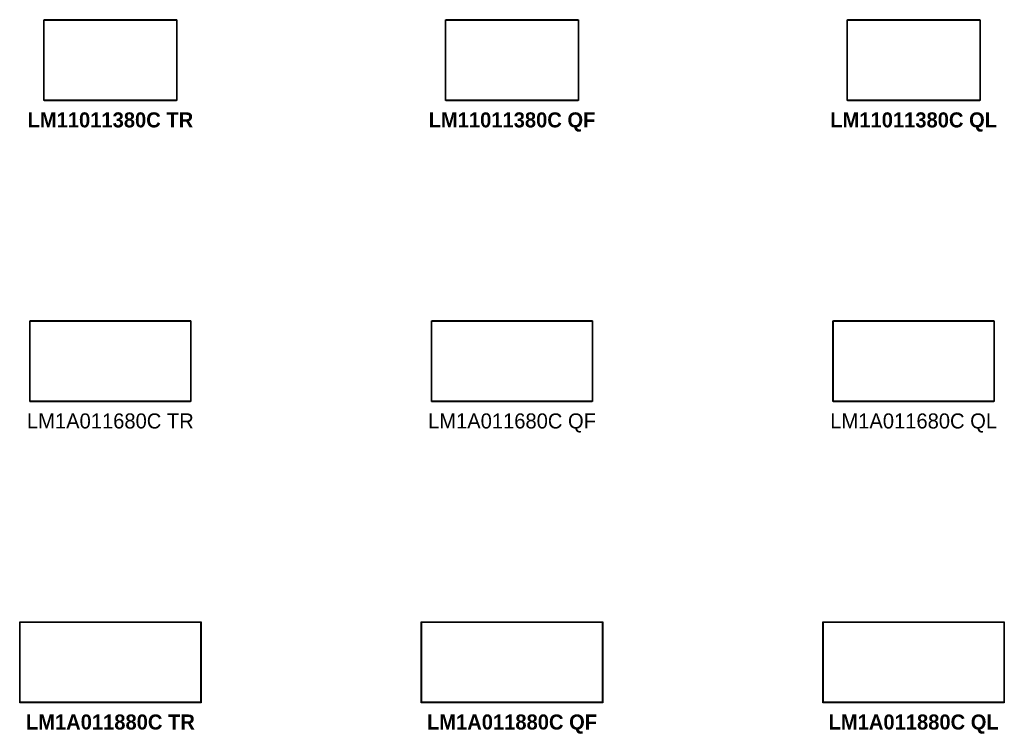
# Model space of a CAD drawing. Header units: metres. Extents: x 1 to 51.8, y -69.9 to 13.
# Tile 6 of 8: x 13.7 to 23.5, y 3.8 to 10.9. Entities that reach past the tile are written whole.
import ezdxf

# ---------------------------------------------------------------- set-up
doc = ezdxf.new("R2010")
doc.units = ezdxf.units.M
doc.header["$MEASUREMENT"] = 0
for name, color, linetype in [('72_AIX_INSERT', 7, 'Continuous'), ('72_AIX_LONGOMESAS_D2_ANY', 251, 'Continuous'), ('72_AIX_LONGOMESAS_D3_LONGO_MESA_TABLERO_TOP', 7, 'Continuous'), ('72_AIX_LONGOMESAS_D3_LONGO_MESA_TABLERO_TOP_FB', 7, 'Continuous'), ('72_AIX_LONGOMESAS_D3_LONGO_MESA_TABLERO_TOP_LR', 7, 'Continuous'), ('72_EGR_BASE_TEXT', 7, 'Continuous')]:
    doc.layers.add(name, color=color, linetype=linetype)
doc.styles.add('X3G_ENTITY_3BE61', font='LEELAWAD.TTF', dxfattribs={"height": 0.15})
doc.styles.add('X3G_ENTITY_3BE62', font='Montserrat-Bold.ttf', dxfattribs={"height": 0.15})
doc.styles.add('X3G_ENTITY_3BE63', font='Montserrat-Bold.ttf', dxfattribs={"height": 0.15})
doc.styles.add('X3G_ENTITY_3BE9A', font='LEELAWAD.TTF', dxfattribs={"height": 0.15})
doc.styles.add('X3G_ENTITY_3BE9B', font='Montserrat-Bold.ttf', dxfattribs={"height": 0.15})
doc.styles.add('X3G_ENTITY_3BE9C', font='Montserrat-Bold.ttf', dxfattribs={"height": 0.15})
doc.styles.add('X3G_ENTITY_3BEB8', font='Montserrat-Bold.ttf', dxfattribs={"height": 0.15})
doc.styles.add('X3G_ENTITY_3BEB9', font='Montserrat-Bold.ttf', dxfattribs={"height": 0.15})
doc.styles.add('X3G_ENTITY_3BEBA', font='LEELAWAD.TTF', dxfattribs={"height": 0.15})

# ---------------------------------------------------------------- blocks, each defined once
blk = doc.blocks.new('72_AIX_LONGOMESAS_D2_LONGO')
at = {"layer": '72_AIX_LONGOMESAS_D2_ANY'}
blk.add_lwpolyline([(0, 0), (1, 0), (1, -1), (0, -1)], close=True, dxfattribs=at)
blk = doc.blocks.new('72aix_longomesas20E7D55DF9CB749808086D1FE86E6C5E1')
at = {"xscale": 1.8061, "yscale": 0.8061}
blk.add_blockref('72_AIX_LONGOMESAS_D2_LONGO', (0, 0), dxfattribs=at)
blk = doc.blocks.new('72AIX_LONGOMESAS_D3_EDGESFB')
for points in [[(0, 1), (1, 1), (1, 1, 1), (0, 1, 1)], [(0, 0), (1, 0), (1, 0, 1), (0, 0, 1)]]:
    blk.add_3dface(points)
blk = doc.blocks.new('72AIX_LONGOMESAS_D3_EDGESLR')
for points in [[(0, 1), (0, 0), (0, 0, 1), (0, 1, 1)], [(1, 1), (1, 0), (1, 0, 1), (1, 1, 1)]]:
    blk.add_3dface(points)
blk = doc.blocks.new('72AIX_LONGOMESAS_D3_EDGESTB')
for points in [[(0, 1), (1, 1), (1, 0), (0, 0)], [(0, 1, 1), (1, 1, 1), (1, 0, 1), (0, 0, 1)]]:
    blk.add_3dface(points)
blk = doc.blocks.new('72AIX_LONGOMESAS_D3_TABLERO_ESQUINA_19_MM')
at = {"extrusion": (0, -4.44089e-16, -1), "elevation": 0.017}
blk.add_lwpolyline([(0, -0.002), (0, 0), (0.002, 0, -0.414214)], format="xyb", close=True, dxfattribs=at)
blk = doc.blocks.new('XCAD0390F3104FDD3761536BD2B46BD53DF8D4')
at = {"color": 7}
blk.add_blockref('72aix_longomesas20E7D55DF9CB749808086D1FE86E6C5E1', (0, 0), dxfattribs=at)
at = {"layer": '72_AIX_LONGOMESAS_D3_LONGO_MESA_TABLERO_TOP', "color": 0, "xscale": 1.798, "yscale": 0.798, "zscale": 0.019}
blk.add_blockref('72AIX_LONGOMESAS_D3_EDGESTB', (0.004, -0.802, 0.721), dxfattribs=at)
at = {"layer": '72_AIX_LONGOMESAS_D3_LONGO_MESA_TABLERO_TOP_FB', "color": 0, "xscale": 1.798, "yscale": 0.802, "zscale": 0.015}
blk.add_blockref('72AIX_LONGOMESAS_D3_EDGESFB', (0.004, -0.804, 0.723), dxfattribs=at)
at = {"layer": '72_AIX_LONGOMESAS_D3_LONGO_MESA_TABLERO_TOP_LR', "color": 0, "xscale": -1, "rotation": 180}
blk.add_blockref('72AIX_LONGOMESAS_D3_TABLERO_ESQUINA_19_MM', (0.004, -0.004, 0.74), dxfattribs=at)
at = {"layer": '72_AIX_LONGOMESAS_D3_LONGO_MESA_TABLERO_TOP_LR', "color": 0, "xscale": 1.802, "yscale": 0.798, "zscale": 0.015}
blk.add_blockref('72AIX_LONGOMESAS_D3_EDGESLR', (0.002, -0.802, 0.723), dxfattribs=at)
at = {"layer": '72_AIX_LONGOMESAS_D3_LONGO_MESA_TABLERO_TOP_LR', "color": 0, "rotation": 180}
blk.add_blockref('72AIX_LONGOMESAS_D3_TABLERO_ESQUINA_19_MM', (1.802, -0.004, 0.74), dxfattribs=at)
at = {"layer": '72_AIX_LONGOMESAS_D3_LONGO_MESA_TABLERO_TOP_LR', "color": 0}
blk.add_blockref('72AIX_LONGOMESAS_D3_TABLERO_ESQUINA_19_MM', (0.004, -0.802, 0.74), dxfattribs=at)
at = {"layer": '72_AIX_LONGOMESAS_D3_LONGO_MESA_TABLERO_TOP_LR', "color": 0, "xscale": -1}
blk.add_blockref('72AIX_LONGOMESAS_D3_TABLERO_ESQUINA_19_MM', (1.802, -0.802, 0.74), dxfattribs=at)
blk = doc.blocks.new('72aix_longomesas211E841FDE7754FB2AF03C47CC99779FD')
at = {"xscale": 1.3261, "yscale": 0.8061}
blk.add_blockref('72_AIX_LONGOMESAS_D2_LONGO', (0, 0), dxfattribs=at)
blk = doc.blocks.new('XCAD038B3D0F5B8B504727259F5EE2C80664C2')
at = {"color": 7}
blk.add_blockref('72aix_longomesas211E841FDE7754FB2AF03C47CC99779FD', (0, 0), dxfattribs=at)
at = {"layer": '72_AIX_LONGOMESAS_D3_LONGO_MESA_TABLERO_TOP', "color": 0, "xscale": 1.318, "yscale": 0.798, "zscale": 0.019}
blk.add_blockref('72AIX_LONGOMESAS_D3_EDGESTB', (0.004, -0.802, 0.721), dxfattribs=at)
at = {"layer": '72_AIX_LONGOMESAS_D3_LONGO_MESA_TABLERO_TOP_FB', "color": 0, "xscale": 1.318, "yscale": 0.802, "zscale": 0.015}
blk.add_blockref('72AIX_LONGOMESAS_D3_EDGESFB', (0.004, -0.804, 0.723), dxfattribs=at)
at = {"layer": '72_AIX_LONGOMESAS_D3_LONGO_MESA_TABLERO_TOP_LR', "color": 0, "xscale": -1, "rotation": 180}
blk.add_blockref('72AIX_LONGOMESAS_D3_TABLERO_ESQUINA_19_MM', (0.004, -0.004, 0.74), dxfattribs=at)
at = {"layer": '72_AIX_LONGOMESAS_D3_LONGO_MESA_TABLERO_TOP_LR', "color": 0, "xscale": 1.322, "yscale": 0.798, "zscale": 0.015}
blk.add_blockref('72AIX_LONGOMESAS_D3_EDGESLR', (0.002, -0.802, 0.723), dxfattribs=at)
at = {"layer": '72_AIX_LONGOMESAS_D3_LONGO_MESA_TABLERO_TOP_LR', "color": 0, "rotation": 180}
blk.add_blockref('72AIX_LONGOMESAS_D3_TABLERO_ESQUINA_19_MM', (1.322, -0.004, 0.74), dxfattribs=at)
at = {"layer": '72_AIX_LONGOMESAS_D3_LONGO_MESA_TABLERO_TOP_LR', "color": 0}
blk.add_blockref('72AIX_LONGOMESAS_D3_TABLERO_ESQUINA_19_MM', (0.004, -0.802, 0.74), dxfattribs=at)
at = {"layer": '72_AIX_LONGOMESAS_D3_LONGO_MESA_TABLERO_TOP_LR', "color": 0, "xscale": -1}
blk.add_blockref('72AIX_LONGOMESAS_D3_TABLERO_ESQUINA_19_MM', (1.322, -0.802, 0.74), dxfattribs=at)
blk = doc.blocks.new('72aix_longomesas2E2F166C3A6454DA1A0AEDD2F5E067B1E')
at = {"xscale": 1.6061, "yscale": 0.8061}
blk.add_blockref('72_AIX_LONGOMESAS_D2_LONGO', (0, 0), dxfattribs=at)
blk = doc.blocks.new('XCAD038D910A398E8F699248A96BB84F0F2780')
at = {"color": 7}
blk.add_blockref('72aix_longomesas2E2F166C3A6454DA1A0AEDD2F5E067B1E', (0, 0), dxfattribs=at)
at = {"layer": '72_AIX_LONGOMESAS_D3_LONGO_MESA_TABLERO_TOP', "color": 0, "xscale": 1.598, "yscale": 0.798, "zscale": 0.019}
blk.add_blockref('72AIX_LONGOMESAS_D3_EDGESTB', (0.004, -0.802, 0.721), dxfattribs=at)
at = {"layer": '72_AIX_LONGOMESAS_D3_LONGO_MESA_TABLERO_TOP_FB', "color": 0, "xscale": 1.598, "yscale": 0.802, "zscale": 0.015}
blk.add_blockref('72AIX_LONGOMESAS_D3_EDGESFB', (0.004, -0.804, 0.723), dxfattribs=at)
at = {"layer": '72_AIX_LONGOMESAS_D3_LONGO_MESA_TABLERO_TOP_LR', "color": 0, "xscale": -1, "rotation": 180}
blk.add_blockref('72AIX_LONGOMESAS_D3_TABLERO_ESQUINA_19_MM', (0.004, -0.004, 0.74), dxfattribs=at)
at = {"layer": '72_AIX_LONGOMESAS_D3_LONGO_MESA_TABLERO_TOP_LR', "color": 0, "xscale": 1.602, "yscale": 0.798, "zscale": 0.015}
blk.add_blockref('72AIX_LONGOMESAS_D3_EDGESLR', (0.002, -0.802, 0.723), dxfattribs=at)
at = {"layer": '72_AIX_LONGOMESAS_D3_LONGO_MESA_TABLERO_TOP_LR', "color": 0, "rotation": 180}
blk.add_blockref('72AIX_LONGOMESAS_D3_TABLERO_ESQUINA_19_MM', (1.602, -0.004, 0.74), dxfattribs=at)
at = {"layer": '72_AIX_LONGOMESAS_D3_LONGO_MESA_TABLERO_TOP_LR', "color": 0}
blk.add_blockref('72AIX_LONGOMESAS_D3_TABLERO_ESQUINA_19_MM', (0.004, -0.802, 0.74), dxfattribs=at)
at = {"layer": '72_AIX_LONGOMESAS_D3_LONGO_MESA_TABLERO_TOP_LR', "color": 0, "xscale": -1}
blk.add_blockref('72AIX_LONGOMESAS_D3_TABLERO_ESQUINA_19_MM', (1.602, -0.802, 0.74), dxfattribs=at)
blk = doc.blocks.new('72aix_longomesas21CF4DED16884428FAE7C6FAE0869DB18')
at = {"xscale": 1.3261, "yscale": 0.8061}
blk.add_blockref('72_AIX_LONGOMESAS_D2_LONGO', (0, 0), dxfattribs=at)
blk = doc.blocks.new('XCAD03FB46063B063CC566920C4145A2DD5FFA')
at = {"color": 7}
blk.add_blockref('72aix_longomesas21CF4DED16884428FAE7C6FAE0869DB18', (0, 0), dxfattribs=at)
at = {"layer": '72_AIX_LONGOMESAS_D3_LONGO_MESA_TABLERO_TOP', "color": 0, "xscale": 1.318, "yscale": 0.798, "zscale": 0.019}
blk.add_blockref('72AIX_LONGOMESAS_D3_EDGESTB', (0.004, -0.802, 0.721), dxfattribs=at)
at = {"layer": '72_AIX_LONGOMESAS_D3_LONGO_MESA_TABLERO_TOP_FB', "color": 0, "xscale": 1.318, "yscale": 0.802, "zscale": 0.015}
blk.add_blockref('72AIX_LONGOMESAS_D3_EDGESFB', (0.004, -0.804, 0.723), dxfattribs=at)
at = {"layer": '72_AIX_LONGOMESAS_D3_LONGO_MESA_TABLERO_TOP_LR', "color": 0, "xscale": -1, "rotation": 180}
blk.add_blockref('72AIX_LONGOMESAS_D3_TABLERO_ESQUINA_19_MM', (0.004, -0.004, 0.74), dxfattribs=at)
at = {"layer": '72_AIX_LONGOMESAS_D3_LONGO_MESA_TABLERO_TOP_LR', "color": 0, "xscale": 1.322, "yscale": 0.798, "zscale": 0.015}
blk.add_blockref('72AIX_LONGOMESAS_D3_EDGESLR', (0.002, -0.802, 0.723), dxfattribs=at)
at = {"layer": '72_AIX_LONGOMESAS_D3_LONGO_MESA_TABLERO_TOP_LR', "color": 0, "rotation": 180}
blk.add_blockref('72AIX_LONGOMESAS_D3_TABLERO_ESQUINA_19_MM', (1.322, -0.004, 0.74), dxfattribs=at)
at = {"layer": '72_AIX_LONGOMESAS_D3_LONGO_MESA_TABLERO_TOP_LR', "color": 0}
blk.add_blockref('72AIX_LONGOMESAS_D3_TABLERO_ESQUINA_19_MM', (0.004, -0.802, 0.74), dxfattribs=at)
at = {"layer": '72_AIX_LONGOMESAS_D3_LONGO_MESA_TABLERO_TOP_LR', "color": 0, "xscale": -1}
blk.add_blockref('72AIX_LONGOMESAS_D3_TABLERO_ESQUINA_19_MM', (1.322, -0.802, 0.74), dxfattribs=at)
blk = doc.blocks.new('72aix_longomesas2A1BF6D7161514652AD9859D4158B1A4F')
at = {"xscale": 1.6061, "yscale": 0.8061}
blk.add_blockref('72_AIX_LONGOMESAS_D2_LONGO', (0, 0), dxfattribs=at)
blk = doc.blocks.new('XCAD030F0D50B203365DB48EFFCC989119559E')
at = {"color": 7}
blk.add_blockref('72aix_longomesas2A1BF6D7161514652AD9859D4158B1A4F', (0, 0), dxfattribs=at)
at = {"layer": '72_AIX_LONGOMESAS_D3_LONGO_MESA_TABLERO_TOP', "color": 0, "xscale": 1.598, "yscale": 0.798, "zscale": 0.019}
blk.add_blockref('72AIX_LONGOMESAS_D3_EDGESTB', (0.004, -0.802, 0.721), dxfattribs=at)
at = {"layer": '72_AIX_LONGOMESAS_D3_LONGO_MESA_TABLERO_TOP_FB', "color": 0, "xscale": 1.598, "yscale": 0.802, "zscale": 0.015}
blk.add_blockref('72AIX_LONGOMESAS_D3_EDGESFB', (0.004, -0.804, 0.723), dxfattribs=at)
at = {"layer": '72_AIX_LONGOMESAS_D3_LONGO_MESA_TABLERO_TOP_LR', "color": 0, "xscale": -1, "rotation": 180}
blk.add_blockref('72AIX_LONGOMESAS_D3_TABLERO_ESQUINA_19_MM', (0.004, -0.004, 0.74), dxfattribs=at)
at = {"layer": '72_AIX_LONGOMESAS_D3_LONGO_MESA_TABLERO_TOP_LR', "color": 0, "xscale": 1.602, "yscale": 0.798, "zscale": 0.015}
blk.add_blockref('72AIX_LONGOMESAS_D3_EDGESLR', (0.002, -0.802, 0.723), dxfattribs=at)
at = {"layer": '72_AIX_LONGOMESAS_D3_LONGO_MESA_TABLERO_TOP_LR', "color": 0, "rotation": 180}
blk.add_blockref('72AIX_LONGOMESAS_D3_TABLERO_ESQUINA_19_MM', (1.602, -0.004, 0.74), dxfattribs=at)
at = {"layer": '72_AIX_LONGOMESAS_D3_LONGO_MESA_TABLERO_TOP_LR', "color": 0}
blk.add_blockref('72AIX_LONGOMESAS_D3_TABLERO_ESQUINA_19_MM', (0.004, -0.802, 0.74), dxfattribs=at)
at = {"layer": '72_AIX_LONGOMESAS_D3_LONGO_MESA_TABLERO_TOP_LR', "color": 0, "xscale": -1}
blk.add_blockref('72AIX_LONGOMESAS_D3_TABLERO_ESQUINA_19_MM', (1.602, -0.802, 0.74), dxfattribs=at)
blk = doc.blocks.new('72aix_longomesas2BA295CF7F9B64F3BB059C38BD15D4761')
at = {"xscale": 1.8061, "yscale": 0.8061}
blk.add_blockref('72_AIX_LONGOMESAS_D2_LONGO', (0, 0), dxfattribs=at)
blk = doc.blocks.new('XCAD0343ED14750D8860833420583656B30EE8')
at = {"color": 7}
blk.add_blockref('72aix_longomesas2BA295CF7F9B64F3BB059C38BD15D4761', (0, 0), dxfattribs=at)
at = {"layer": '72_AIX_LONGOMESAS_D3_LONGO_MESA_TABLERO_TOP', "color": 0, "xscale": 1.798, "yscale": 0.798, "zscale": 0.019}
blk.add_blockref('72AIX_LONGOMESAS_D3_EDGESTB', (0.004, -0.802, 0.721), dxfattribs=at)
at = {"layer": '72_AIX_LONGOMESAS_D3_LONGO_MESA_TABLERO_TOP_FB', "color": 0, "xscale": 1.798, "yscale": 0.802, "zscale": 0.015}
blk.add_blockref('72AIX_LONGOMESAS_D3_EDGESFB', (0.004, -0.804, 0.723), dxfattribs=at)
at = {"layer": '72_AIX_LONGOMESAS_D3_LONGO_MESA_TABLERO_TOP_LR', "color": 0, "xscale": -1, "rotation": 180}
blk.add_blockref('72AIX_LONGOMESAS_D3_TABLERO_ESQUINA_19_MM', (0.004, -0.004, 0.74), dxfattribs=at)
at = {"layer": '72_AIX_LONGOMESAS_D3_LONGO_MESA_TABLERO_TOP_LR', "color": 0, "xscale": 1.802, "yscale": 0.798, "zscale": 0.015}
blk.add_blockref('72AIX_LONGOMESAS_D3_EDGESLR', (0.002, -0.802, 0.723), dxfattribs=at)
at = {"layer": '72_AIX_LONGOMESAS_D3_LONGO_MESA_TABLERO_TOP_LR', "color": 0, "rotation": 180}
blk.add_blockref('72AIX_LONGOMESAS_D3_TABLERO_ESQUINA_19_MM', (1.802, -0.004, 0.74), dxfattribs=at)
at = {"layer": '72_AIX_LONGOMESAS_D3_LONGO_MESA_TABLERO_TOP_LR', "color": 0}
blk.add_blockref('72AIX_LONGOMESAS_D3_TABLERO_ESQUINA_19_MM', (0.004, -0.802, 0.74), dxfattribs=at)
at = {"layer": '72_AIX_LONGOMESAS_D3_LONGO_MESA_TABLERO_TOP_LR', "color": 0, "xscale": -1}
blk.add_blockref('72AIX_LONGOMESAS_D3_TABLERO_ESQUINA_19_MM', (1.802, -0.802, 0.74), dxfattribs=at)
blk = doc.blocks.new('72aix_longomesas2A1D0836D6D3B41D196F08A5599BCE21F')
at = {"xscale": 1.3261, "yscale": 0.8061}
blk.add_blockref('72_AIX_LONGOMESAS_D2_LONGO', (0, 0), dxfattribs=at)
blk = doc.blocks.new('XCAD0374A34C0562C74CE5F6DE8A1DD650292A')
at = {"color": 7}
blk.add_blockref('72aix_longomesas2A1D0836D6D3B41D196F08A5599BCE21F', (0, 0), dxfattribs=at)
at = {"layer": '72_AIX_LONGOMESAS_D3_LONGO_MESA_TABLERO_TOP', "color": 0, "xscale": 1.318, "yscale": 0.798, "zscale": 0.019}
blk.add_blockref('72AIX_LONGOMESAS_D3_EDGESTB', (0.004, -0.802, 0.721), dxfattribs=at)
at = {"layer": '72_AIX_LONGOMESAS_D3_LONGO_MESA_TABLERO_TOP_FB', "color": 0, "xscale": 1.318, "yscale": 0.802, "zscale": 0.015}
blk.add_blockref('72AIX_LONGOMESAS_D3_EDGESFB', (0.004, -0.804, 0.723), dxfattribs=at)
at = {"layer": '72_AIX_LONGOMESAS_D3_LONGO_MESA_TABLERO_TOP_LR', "color": 0, "xscale": -1, "rotation": 180}
blk.add_blockref('72AIX_LONGOMESAS_D3_TABLERO_ESQUINA_19_MM', (0.004, -0.004, 0.74), dxfattribs=at)
at = {"layer": '72_AIX_LONGOMESAS_D3_LONGO_MESA_TABLERO_TOP_LR', "color": 0, "xscale": 1.322, "yscale": 0.798, "zscale": 0.015}
blk.add_blockref('72AIX_LONGOMESAS_D3_EDGESLR', (0.002, -0.802, 0.723), dxfattribs=at)
at = {"layer": '72_AIX_LONGOMESAS_D3_LONGO_MESA_TABLERO_TOP_LR', "color": 0, "rotation": 180}
blk.add_blockref('72AIX_LONGOMESAS_D3_TABLERO_ESQUINA_19_MM', (1.322, -0.004, 0.74), dxfattribs=at)
at = {"layer": '72_AIX_LONGOMESAS_D3_LONGO_MESA_TABLERO_TOP_LR', "color": 0}
blk.add_blockref('72AIX_LONGOMESAS_D3_TABLERO_ESQUINA_19_MM', (0.004, -0.802, 0.74), dxfattribs=at)
at = {"layer": '72_AIX_LONGOMESAS_D3_LONGO_MESA_TABLERO_TOP_LR', "color": 0, "xscale": -1}
blk.add_blockref('72AIX_LONGOMESAS_D3_TABLERO_ESQUINA_19_MM', (1.322, -0.802, 0.74), dxfattribs=at)
blk = doc.blocks.new('72aix_longomesas2F3DBE7EF7F8E4D6F9F55BDD3E32F84AB')
at = {"xscale": 1.8061, "yscale": 0.8061}
blk.add_blockref('72_AIX_LONGOMESAS_D2_LONGO', (0, 0), dxfattribs=at)
blk = doc.blocks.new('XCAD0351C5E0595A456DA17ED6680D02DAE613')
at = {"color": 7}
blk.add_blockref('72aix_longomesas2F3DBE7EF7F8E4D6F9F55BDD3E32F84AB', (0, 0), dxfattribs=at)
at = {"layer": '72_AIX_LONGOMESAS_D3_LONGO_MESA_TABLERO_TOP', "color": 0, "xscale": 1.798, "yscale": 0.798, "zscale": 0.019}
blk.add_blockref('72AIX_LONGOMESAS_D3_EDGESTB', (0.004, -0.802, 0.721), dxfattribs=at)
at = {"layer": '72_AIX_LONGOMESAS_D3_LONGO_MESA_TABLERO_TOP_FB', "color": 0, "xscale": 1.798, "yscale": 0.802, "zscale": 0.015}
blk.add_blockref('72AIX_LONGOMESAS_D3_EDGESFB', (0.004, -0.804, 0.723), dxfattribs=at)
at = {"layer": '72_AIX_LONGOMESAS_D3_LONGO_MESA_TABLERO_TOP_LR', "color": 0, "xscale": -1, "rotation": 180}
blk.add_blockref('72AIX_LONGOMESAS_D3_TABLERO_ESQUINA_19_MM', (0.004, -0.004, 0.74), dxfattribs=at)
at = {"layer": '72_AIX_LONGOMESAS_D3_LONGO_MESA_TABLERO_TOP_LR', "color": 0, "xscale": 1.802, "yscale": 0.798, "zscale": 0.015}
blk.add_blockref('72AIX_LONGOMESAS_D3_EDGESLR', (0.002, -0.802, 0.723), dxfattribs=at)
at = {"layer": '72_AIX_LONGOMESAS_D3_LONGO_MESA_TABLERO_TOP_LR', "color": 0, "rotation": 180}
blk.add_blockref('72AIX_LONGOMESAS_D3_TABLERO_ESQUINA_19_MM', (1.802, -0.004, 0.74), dxfattribs=at)
at = {"layer": '72_AIX_LONGOMESAS_D3_LONGO_MESA_TABLERO_TOP_LR', "color": 0}
blk.add_blockref('72AIX_LONGOMESAS_D3_TABLERO_ESQUINA_19_MM', (0.004, -0.802, 0.74), dxfattribs=at)
at = {"layer": '72_AIX_LONGOMESAS_D3_LONGO_MESA_TABLERO_TOP_LR', "color": 0, "xscale": -1}
blk.add_blockref('72AIX_LONGOMESAS_D3_TABLERO_ESQUINA_19_MM', (1.802, -0.802, 0.74), dxfattribs=at)
blk = doc.blocks.new('72aix_longomesas23D9D5EE367584D4FAA48B38B6848823E')
at = {"xscale": 1.6061, "yscale": 0.8061}
blk.add_blockref('72_AIX_LONGOMESAS_D2_LONGO', (0, 0), dxfattribs=at)
blk = doc.blocks.new('XCAD03810C6CE71E746402DC010ED0BEE4D7BA')
at = {"color": 7}
blk.add_blockref('72aix_longomesas23D9D5EE367584D4FAA48B38B6848823E', (0, 0), dxfattribs=at)
at = {"layer": '72_AIX_LONGOMESAS_D3_LONGO_MESA_TABLERO_TOP', "color": 0, "xscale": 1.598, "yscale": 0.798, "zscale": 0.019}
blk.add_blockref('72AIX_LONGOMESAS_D3_EDGESTB', (0.004, -0.802, 0.721), dxfattribs=at)
at = {"layer": '72_AIX_LONGOMESAS_D3_LONGO_MESA_TABLERO_TOP_FB', "color": 0, "xscale": 1.598, "yscale": 0.802, "zscale": 0.015}
blk.add_blockref('72AIX_LONGOMESAS_D3_EDGESFB', (0.004, -0.804, 0.723), dxfattribs=at)
at = {"layer": '72_AIX_LONGOMESAS_D3_LONGO_MESA_TABLERO_TOP_LR', "color": 0, "xscale": -1, "rotation": 180}
blk.add_blockref('72AIX_LONGOMESAS_D3_TABLERO_ESQUINA_19_MM', (0.004, -0.004, 0.74), dxfattribs=at)
at = {"layer": '72_AIX_LONGOMESAS_D3_LONGO_MESA_TABLERO_TOP_LR', "color": 0, "xscale": 1.602, "yscale": 0.798, "zscale": 0.015}
blk.add_blockref('72AIX_LONGOMESAS_D3_EDGESLR', (0.002, -0.802, 0.723), dxfattribs=at)
at = {"layer": '72_AIX_LONGOMESAS_D3_LONGO_MESA_TABLERO_TOP_LR', "color": 0, "rotation": 180}
blk.add_blockref('72AIX_LONGOMESAS_D3_TABLERO_ESQUINA_19_MM', (1.602, -0.004, 0.74), dxfattribs=at)
at = {"layer": '72_AIX_LONGOMESAS_D3_LONGO_MESA_TABLERO_TOP_LR', "color": 0}
blk.add_blockref('72AIX_LONGOMESAS_D3_TABLERO_ESQUINA_19_MM', (0.004, -0.802, 0.74), dxfattribs=at)
at = {"layer": '72_AIX_LONGOMESAS_D3_LONGO_MESA_TABLERO_TOP_LR', "color": 0, "xscale": -1}
blk.add_blockref('72AIX_LONGOMESAS_D3_TABLERO_ESQUINA_19_MM', (1.602, -0.802, 0.74), dxfattribs=at)

msp = doc.modelspace()

# ---------------------------------------------------------------- block references
at = {"layer": '72_AIX_INSERT'}
for name, p in [('XCAD038B3D0F5B8B504727259F5EE2C80664C2', (13.9309, 10.8742)), ('XCAD03FB46063B063CC566920C4145A2DD5FFA', (17.9309, 10.8742)), ('XCAD0374A34C0562C74CE5F6DE8A1DD650292A', (21.9309, 10.8742)), ('XCAD038D910A398E8F699248A96BB84F0F2780', (13.7908, 7.8742)), ('XCAD030F0D50B203365DB48EFFCC989119559E', (17.7908, 7.8742)), ('XCAD03810C6CE71E746402DC010ED0BEE4D7BA', (21.7908, 7.8742))]:
    msp.add_blockref(name, p, dxfattribs=at)
at = {"layer": '72_AIX_INSERT', "rotation": 359.9999999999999}
for name, p in [('XCAD0390F3104FDD3761536BD2B46BD53DF8D4', (13.6908, 4.8742)), ('XCAD0343ED14750D8860833420583656B30EE8', (17.6908, 4.8742)), ('XCAD0351C5E0595A456DA17ED6680D02DAE613', (21.6908, 4.8742))]:
    msp.add_blockref(name, p, dxfattribs=at)

# ---------------------------------------------------------------- texts
at = {"layer": '72_EGR_BASE_TEXT', "color": 1, "true_color": 0xff0000, "char_height": 0.15, "attachment_point": 2}
for s, insert, style in [('LM11011380C TR', (14.5939, 9.9506), 'X3G_ENTITY_3BE63'), ('LM11011380C QF', (18.5939, 9.9506), 'X3G_ENTITY_3BE9C'), ('LM11011380C QL', (22.5939, 9.9506), 'X3G_ENTITY_3BEB8'), ('LM1A011680C TR', (14.5939, 6.9506), 'X3G_ENTITY_3BE61'), ('LM1A011680C QF', (18.5939, 6.9506), 'X3G_ENTITY_3BE9A'), ('LM1A011680C QL', (22.5939, 6.9506), 'X3G_ENTITY_3BEBA'), ('LM1A011880C TR', (14.5939, 3.9506), 'X3G_ENTITY_3BE62'), ('LM1A011880C QF', (18.5939, 3.9506), 'X3G_ENTITY_3BE9B'), ('LM1A011880C QL', (22.5939, 3.9506), 'X3G_ENTITY_3BEB9')]:
    msp.add_mtext(s, dxfattribs=dict(at, insert=insert, style=style))

doc.saveas('drawing.dxf')
